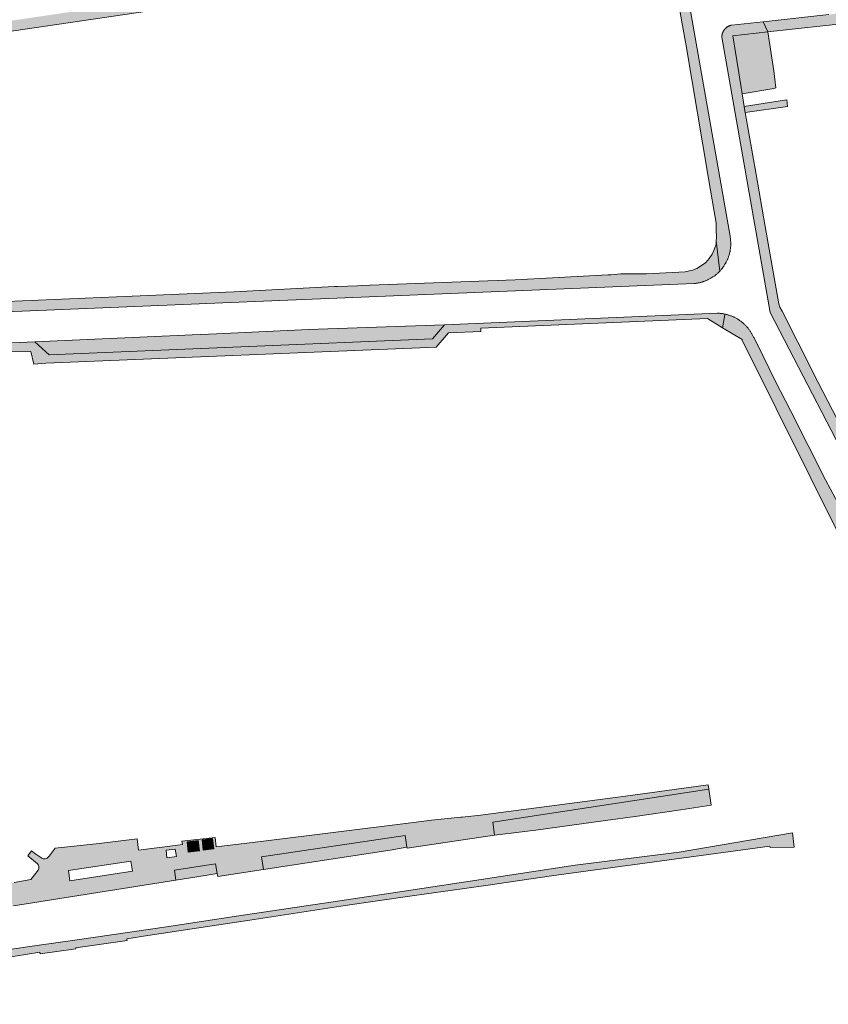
# Model space of a CAD drawing. Extents: x 97094 to 109644, y 463509 to 471969.
# Tile 207 of 256: x 103452 to 103586, y 468556 to 468719. Entities that reach past the tile are written whole.
import ezdxf

# ---------------------------------------------------------------- set-up
doc = ezdxf.new("R2010")
doc.units = 0
doc.layers.add('109 Onkruidbestrijding elementen', color=6, linetype='Continuous', lineweight=20, true_color=0xff00ff)

msp = doc.modelspace()

# ---------------------------------------------------------------- hatches: boundary and pattern name
at = {"layer": '109 Onkruidbestrijding elementen', "true_color": 0xff00ff}
for points in [[(103557.92, 468735.23), (103557.84, 468735.3), (103557.75, 468735.36), (103557.67, 468735.43), (103557.58, 468735.49), (103557.49, 468735.55), (103557.4, 468735.61), (103557.31, 468735.67), (103557.22, 468735.72), (103557.13, 468735.78), (103557.04, 468735.83), (103556.94, 468735.88), (103556.85, 468735.93), (103556.75, 468735.98), (103556.66, 468736.03), (103556.56, 468736.07), (103556.46, 468736.11), (103556.36, 468736.16), (103556.26, 468736.2), (103556.16, 468736.23), (103556.06, 468736.27), (103555.96, 468736.31), (103555.86, 468736.34), (103555.76, 468736.37), (103555.65, 468736.4), (103555.55, 468736.43), (103555.45, 468736.46), (103555.34, 468736.48), (103555.24, 468736.5), (103555.13, 468736.52), (103555.03, 468736.54), (103554.92, 468736.56), (103554.81, 468736.58), (103554.71, 468736.59), (103554.6, 468736.6), (103554.5, 468736.61), (103554.39, 468736.62), (103554.28, 468736.63), (103554.17, 468736.63), (103554.07, 468736.63), (103553.96, 468736.63), (103553.85, 468736.63), (103553.75, 468736.63), (103553.64, 468736.63), (103553.53, 468736.62), (103553.43, 468736.61), (103553.32, 468736.6), (103553.21, 468736.59), (103553.11, 468736.58), (103553, 468736.56), (103549.16, 468736.01), (103542.22, 468735), (103540.33, 468732.41), (103508.15, 468727.6), (103505.51, 468729.41), (103504.08, 468729.22), (103503.76, 468729.13), (103503.44, 468729.04), (103503.13, 468728.94), (103502.81, 468728.84), (103502.5, 468728.74), (103502.19, 468728.62), (103501.88, 468728.51), (103501.57, 468728.38), (103501.27, 468728.26), (103500.96, 468728.12), (103500.66, 468727.98), (103500.37, 468727.84), (103500.07, 468727.69), (103499.78, 468727.54), (103499.49, 468727.38), (103499.2, 468727.21), (103498.92, 468727.05), (103498.63, 468726.87), (103497.92, 468726.45), (103497.84, 468726.4), (103497.76, 468726.36), (103497.68, 468726.32), (103497.6, 468726.28), (103497.51, 468726.24), (103497.43, 468726.2), (103497.34, 468726.17), (103497.26, 468726.13), (103497.17, 468726.1), (103497.09, 468726.07), (103497, 468726.04), (103496.91, 468726.01), (103496.82, 468725.99), (103496.73, 468725.96), (103496.64, 468725.94), (103496.55, 468725.92), (103405.49, 468712.43), (103401.95, 468711.88), (103401.81, 468711.84), (103401.68, 468711.8), (103401.54, 468711.76), (103401.4, 468711.71), (103401.27, 468711.66), (103401.13, 468711.61), (103401, 468711.56), (103400.87, 468711.51), (103400.74, 468711.45), (103400.61, 468711.39), (103400.48, 468711.33), (103400.35, 468711.27), (103400.22, 468711.2), (103400.09, 468711.14), (103399.97, 468711.07), (103399.85, 468711), (103399.72, 468710.92), (103399.6, 468710.85), (103399.48, 468710.77), (103399.36, 468710.69), (103399.24, 468710.61), (103399.13, 468710.53), (103399.01, 468710.44), (103398.9, 468710.35), (103398.79, 468710.26), (103398.68, 468710.17), (103398.57, 468710.08), (103398.46, 468709.99), (103398.36, 468709.89), (103398.25, 468709.79), (103398.15, 468709.69), (103398.05, 468709.59), (103397.95, 468709.49), (103397.85, 468709.38), (103397.76, 468709.28), (103397.66, 468709.17), (103397.57, 468709.06), (103397.48, 468708.95), (103397.39, 468708.84), (103397.3, 468708.72), (103397.22, 468708.61), (103397.14, 468708.49), (103397.06, 468708.37), (103396.98, 468708.25), (103396.9, 468708.13), (103396.83, 468708.01), (103396.75, 468707.89), (103396.68, 468707.76), (103396.61, 468707.64), (103396.55, 468707.51), (103396.48, 468707.38), (103396.42, 468707.25), (103396.36, 468707.12), (103396.3, 468706.99), (103396.25, 468706.86), (103396.19, 468706.73), (103396.14, 468706.59), (103396.09, 468706.46), (103396.05, 468706.33), (103396, 468706.19), (103395.96, 468706.05), (103395.92, 468705.92), (103395.88, 468705.78), (103395.85, 468705.64), (103395.81, 468705.5), (103395.78, 468705.36), (103395.76, 468705.22), (103395.73, 468705.08), (103395.73, 468704.29), (103397.59, 468702.46), (103397.67, 468692.23), (103395.94, 468690.51), (103396.01, 468683.81), (103397.84, 468681.99), (103397.89, 468677.53), (103396.09, 468675.8), (103399.31, 468675.8), (103399.19, 468686.8), (103399.2, 468688.09), (103399.22, 468699.46), (103399.11, 468706.52), (103399.11, 468706.58), (103399.11, 468706.65), (103399.11, 468706.71), (103399.12, 468706.77), (103399.12, 468706.84), (103399.13, 468706.9), (103399.14, 468706.96), (103399.15, 468707.03), (103399.16, 468707.09), (103399.17, 468707.15), (103399.18, 468707.21), (103399.19, 468707.27), (103399.2, 468707.34), (103399.22, 468707.4), (103399.23, 468707.46), (103399.25, 468707.52), (103399.27, 468707.58), (103399.29, 468707.64), (103399.31, 468707.7), (103399.33, 468707.76), (103399.35, 468707.82), (103399.37, 468707.88), (103399.4, 468707.94), (103399.42, 468708), (103399.45, 468708.06), (103399.47, 468708.11), (103399.5, 468708.17), (103399.53, 468708.23), (103399.56, 468708.28), (103399.59, 468708.34), (103399.62, 468708.39), (103399.65, 468708.45), (103399.69, 468708.5), (103399.72, 468708.56), (103399.76, 468708.61), (103399.79, 468708.66), (103399.83, 468708.71), (103399.87, 468708.76), (103399.9, 468708.81), (103399.94, 468708.86), (103399.98, 468708.91), (103400.02, 468708.96), (103400.07, 468709.01), (103400.11, 468709.06), (103400.15, 468709.1), (103400.2, 468709.15), (103400.24, 468709.19), (103400.29, 468709.24), (103400.33, 468709.28), (103400.38, 468709.32), (103400.43, 468709.36), (103400.48, 468709.4), (103400.52, 468709.44), (103400.57, 468709.48), (103400.62, 468709.52), (103400.68, 468709.56), (103400.73, 468709.6), (103400.78, 468709.63), (103400.83, 468709.67), (103400.89, 468709.7), (103400.94, 468709.74), (103400.99, 468709.77), (103401.05, 468709.8), (103401.1, 468709.83), (103401.16, 468709.86), (103401.22, 468709.89), (103401.27, 468709.92), (103401.33, 468709.94), (103401.39, 468709.97), (103401.45, 468709.99), (103401.51, 468710.02), (103401.57, 468710.04), (103401.62, 468710.06), (103401.68, 468710.08), (103401.74, 468710.1), (103401.81, 468710.12), (103401.87, 468710.14), (103401.93, 468710.16), (103401.99, 468710.17), (103402.05, 468710.19), (103402.11, 468710.2), (103402.17, 468710.21), (103402.24, 468710.22), (103402.3, 468710.23), (103402.36, 468710.24), (103402.42, 468710.25), (103402.49, 468710.26), (103404.76, 468710.59), (103439.4, 468715.73), (103442.22, 468716.15), (103496.96, 468724.25), (103554.09, 468732.72), (103554.17, 468732.72), (103554.25, 468732.73), (103554.34, 468732.73), (103554.42, 468732.73), (103554.5, 468732.73), (103554.58, 468732.73), (103554.66, 468732.73), (103554.74, 468732.73), (103554.82, 468732.73), (103554.9, 468732.72), (103554.99, 468732.71), (103555.07, 468732.7), (103555.15, 468732.69), (103555.23, 468732.68), (103555.31, 468732.67), (103555.39, 468732.66), (103555.47, 468732.64), (103555.55, 468732.62), (103555.63, 468732.61), (103555.71, 468732.59), (103555.79, 468732.57), (103555.86, 468732.55), (103555.94, 468732.52), (103556.02, 468732.5), (103556.1, 468732.47), (103556.17, 468732.44), (103556.25, 468732.42), (103556.33, 468732.39), (103556.4, 468732.36), (103556.48, 468732.32), (103556.55, 468732.29), (103556.62, 468732.26), (103556.7, 468732.22), (103556.77, 468732.18), (103556.84, 468732.15), (103556.91, 468732.11), (103556.98, 468732.06), (103557.05, 468732.02), (103557.12, 468731.98), (103557.19, 468731.94), (103557.26, 468731.89), (103557.33, 468731.84), (103557.39, 468731.8), (103557.46, 468731.75), (103557.52, 468731.7), (103557.58, 468731.65), (103557.65, 468731.6), (103557.71, 468731.54), (103557.77, 468731.49), (103557.83, 468731.43), (103557.89, 468731.38), (103557.95, 468731.32), (103558.01, 468731.26), (103558.06, 468731.21), (103558.12, 468731.15), (103558.17, 468731.09), (103559.38, 468729.52), (103559.46, 468729.41), (103559.53, 468729.29), (103559.59, 468729.17), (103557.97, 468735.05), (103557.92, 468735.23)], [(103561.98, 468727.91), (103561.96, 468728.04), (103561.93, 468728.17), (103561.9, 468728.29), (103561.87, 468728.42), (103561.84, 468728.55), (103561.8, 468728.67), (103561.76, 468728.8), (103561.72, 468728.93), (103561.68, 468729.05), (103561.64, 468729.17), (103561.59, 468729.3), (103561.54, 468729.42), (103561.49, 468729.54), (103561.44, 468729.66), (103561.38, 468729.78), (103561.32, 468729.9), (103561.27, 468730.01), (103561.2, 468730.13), (103560.01, 468732.37), (103559.56, 468733.22), (103559.51, 468733.32), (103559.46, 468733.42), (103559.41, 468733.51), (103559.35, 468733.6), (103559.29, 468733.7), (103559.23, 468733.79), (103559.17, 468733.88), (103559.11, 468733.97), (103559.05, 468734.05), (103558.98, 468734.14), (103558.92, 468734.23), (103558.85, 468734.31), (103558.78, 468734.4), (103558.71, 468734.48), (103558.63, 468734.56), (103558.56, 468734.64), (103558.49, 468734.72), (103558.41, 468734.8), (103558.33, 468734.87), (103558.25, 468734.95), (103558.17, 468735.02), (103558.09, 468735.09), (103558.01, 468735.16), (103557.92, 468735.23), (103557.97, 468735.05), (103559.59, 468729.17), (103559.65, 468729.08), (103559.7, 468728.99), (103559.74, 468728.89), (103559.79, 468728.79), (103559.84, 468728.7), (103559.88, 468728.6), (103559.92, 468728.5), (103559.96, 468728.4), (103560, 468728.3), (103560.04, 468728.2), (103560.07, 468728.09), (103560.1, 468727.99), (103560.14, 468727.89), (103560.17, 468727.79), (103560.19, 468727.68), (103560.22, 468727.58), (103560.24, 468727.47), (103560.26, 468727.37), (103560.28, 468727.26), (103562.47, 468714.99), (103566.18, 468693.03), (103567.43, 468685.67), (103567.48, 468684.63), (103567.5, 468683.22), (103567.47, 468682.71), (103568.04, 468677.71), (103568.12, 468677.79), (103568.19, 468677.87), (103568.27, 468677.95), (103568.34, 468678.04), (103568.41, 468678.12), (103568.48, 468678.21), (103568.54, 468678.3), (103568.61, 468678.39), (103568.67, 468678.48), (103568.74, 468678.57), (103568.8, 468678.66), (103568.86, 468678.75), (103568.91, 468678.85), (103568.97, 468678.94), (103569.03, 468679.04), (103569.08, 468679.13), (103569.13, 468679.23), (103569.18, 468679.33), (103569.23, 468679.43), (103569.28, 468679.53), (103569.32, 468679.63), (103569.36, 468679.73), (103569.41, 468679.84), (103569.45, 468679.94), (103569.48, 468680.04), (103569.52, 468680.15), (103569.55, 468680.25), (103569.59, 468680.36), (103569.62, 468680.46), (103569.65, 468680.57), (103569.68, 468680.68), (103569.7, 468680.78), (103569.72, 468680.89), (103569.75, 468681), (103569.77, 468681.11), (103569.79, 468681.22), (103569.8, 468681.33), (103569.82, 468681.44), (103569.83, 468681.55), (103569.84, 468681.66), (103569.85, 468681.77), (103569.86, 468681.88), (103569.86, 468681.99), (103569.87, 468682.1), (103569.87, 468682.21), (103569.87, 468682.32), (103569.87, 468682.43), (103569.87, 468682.54), (103569.86, 468682.65), (103569.85, 468682.76), (103569.84, 468682.87), (103569.83, 468682.98), (103569.82, 468683.09), (103569.81, 468683.2), (103569.79, 468683.31), (103569.77, 468683.42), (103569.75, 468683.53), (103563.51, 468719.18), (103561.98, 468727.91)], [(103631.9, 468719.74), (103632.39, 468711.3), (103632.43, 468710.44), (103632.46, 468709.93), (103632.48, 468709.54), (103632.98, 468701.29), (103634.54, 468678.27), (103635.46, 468663.69), (103635.54, 468662.5), (103636.57, 468647.77), (103635.9, 468647.66), (103638.42, 468645.92), (103637.33, 468662.57), (103633.23, 468720.64), (103624.24, 468726.86), (103621.99, 468725.95), (103619.12, 468724.68), (103616.85, 468723.58), (103616.36, 468723.43), (103615.71, 468723.33), (103612.39, 468723), (103608.4, 468722.59), (103598.65, 468721.52), (103586.09, 468720.18), (103575.21, 468718.98), (103575.22, 468718.97), (103575.99, 468717.3), (103590.15, 468718.86), (103607.4, 468720.77), (103616.29, 468721.8), (103616.33, 468721.81), (103619.6, 468723.18), (103623.75, 468725.09), (103623.8, 468725.12), (103631.9, 468719.74)], [(103572.24, 468703.99), (103572.2, 468704.22), (103572.08, 468704.98), (103571.75, 468707.03), (103571.2, 468710.55), (103570.23, 468716.66), (103575.99, 468717.3), (103575.22, 468718.97), (103575.21, 468718.98), (103570, 468718.41), (103569.96, 468718.4), (103569.93, 468718.4), (103569.9, 468718.39), (103569.87, 468718.38), (103569.84, 468718.37), (103569.8, 468718.36), (103569.77, 468718.35), (103569.74, 468718.34), (103569.71, 468718.33), (103569.68, 468718.32), (103569.65, 468718.31), (103569.62, 468718.29), (103569.59, 468718.28), (103569.56, 468718.27), (103569.53, 468718.25), (103569.5, 468718.24), (103569.47, 468718.22), (103569.44, 468718.21), (103569.41, 468718.19), (103569.38, 468718.18), (103569.35, 468718.16), (103569.33, 468718.14), (103569.3, 468718.12), (103569.27, 468718.11), (103569.24, 468718.09), (103569.22, 468718.07), (103569.19, 468718.05), (103569.16, 468718.03), (103569.14, 468718.01), (103569.11, 468717.99), (103569.09, 468717.97), (103569.06, 468717.94), (103569.04, 468717.92), (103569.01, 468717.9), (103568.99, 468717.88), (103568.97, 468717.85), (103568.94, 468717.83), (103568.92, 468717.81), (103568.9, 468717.78), (103568.88, 468717.76), (103568.86, 468717.73), (103568.84, 468717.71), (103568.82, 468717.68), (103568.8, 468717.65), (103568.78, 468717.63), (103568.76, 468717.6), (103568.74, 468717.57), (103568.72, 468717.55), (103568.7, 468717.52), (103568.68, 468717.49), (103568.67, 468717.46), (103568.65, 468717.43), (103568.64, 468717.4), (103568.62, 468717.38), (103568.61, 468717.35), (103568.59, 468717.32), (103568.58, 468717.29), (103568.56, 468717.26), (103568.55, 468717.23), (103568.54, 468717.2), (103568.53, 468717.16), (103568.51, 468717.13), (103568.5, 468717.1), (103568.49, 468717.07), (103568.48, 468717.04), (103568.47, 468717.01), (103568.47, 468716.98), (103568.46, 468716.94), (103568.45, 468716.91), (103568.44, 468716.88), (103568.44, 468716.85), (103568.43, 468716.82), (103568.42, 468716.78), (103568.42, 468716.75), (103568.41, 468716.72), (103568.41, 468716.69), (103568.41, 468716.65), (103568.4, 468716.62), (103568.4, 468716.59), (103568.4, 468716.55), (103568.4, 468716.52), (103568.4, 468716.49), (103568.4, 468716.45), (103568.4, 468716.42), (103576.37, 468670.91), (103591.97, 468640.77), (103592.01, 468640.72), (103592.05, 468640.66), (103592.09, 468640.61), (103592.13, 468640.56), (103592.17, 468640.5), (103592.22, 468640.45), (103592.26, 468640.4), (103592.31, 468640.35), (103592.35, 468640.3), (103592.4, 468640.25), (103592.45, 468640.21), (103592.49, 468640.16), (103592.54, 468640.11), (103592.59, 468640.07), (103592.64, 468640.02), (103592.7, 468639.98), (103592.75, 468639.94), (103592.8, 468639.9), (103592.85, 468639.86), (103592.91, 468639.82), (103592.96, 468639.78), (103593.02, 468639.74), (103593.08, 468639.7), (103593.13, 468639.67), (103593.19, 468639.63), (103593.25, 468639.6), (103593.31, 468639.56), (103593.37, 468639.53), (103593.43, 468639.5), (103593.49, 468639.47), (103593.55, 468639.44), (103593.61, 468639.41), (103593.67, 468639.38), (103593.73, 468639.36), (103593.79, 468639.33), (103593.86, 468639.31), (103593.92, 468639.29), (103593.98, 468639.26), (103594.05, 468639.24), (103594.11, 468639.22), (103594.18, 468639.21), (103594.24, 468639.19), (103594.31, 468639.17), (103594.37, 468639.16), (103594.44, 468639.14), (103594.51, 468639.13), (103594.57, 468639.12), (103594.64, 468639.11), (103594.71, 468639.1), (103594.68, 468639.15), (103593.43, 468641.68), (103587.52, 468653.12), (103583.5, 468660.92), (103583.49, 468660.94), (103578.4, 468671.1), (103577.98, 468671.79), (103577.82, 468672.32), (103577.36, 468674.79), (103575.55, 468685.12), (103574.07, 468693.7), (103572.24, 468703.99)], [(103571.75, 468707.03), (103576.98, 468707.96), (103577.35, 468708.03), (103576.99, 468710.84), (103575.99, 468717.3), (103570.23, 468716.66), (103571.2, 468710.55), (103571.75, 468707.03)], [(103572.08, 468704.98), (103572.2, 468704.22), (103572.24, 468703.99), (103579.25, 468704.98), (103579.14, 468706.07), (103577.3, 468705.79), (103572.08, 468704.98)], [(103397.74, 468671.16), (103397.81, 468671.07), (103397.89, 468670.99), (103397.98, 468670.91), (103398.06, 468670.83), (103398.14, 468670.75), (103398.23, 468670.67), (103398.31, 468670.6), (103398.4, 468670.52), (103398.49, 468670.45), (103398.58, 468670.38), (103398.67, 468670.31), (103398.76, 468670.24), (103398.85, 468670.18), (103398.95, 468670.11), (103399.05, 468670.05), (103399.14, 468669.99), (103399.24, 468669.93), (103399.34, 468669.87), (103399.44, 468669.81), (103399.54, 468669.76), (103399.64, 468669.7), (103399.74, 468669.65), (103399.85, 468669.6), (103399.95, 468669.56), (103400.06, 468669.51), (103400.16, 468669.46), (103400.27, 468669.42), (103400.38, 468669.38), (103400.48, 468669.34), (103400.59, 468669.31), (103400.7, 468669.27), (103400.81, 468669.24), (103400.92, 468669.21), (103401.03, 468669.18), (103401.14, 468669.15), (103401.26, 468669.12), (103401.37, 468669.1), (103401.48, 468669.08), (103401.59, 468669.06), (103401.71, 468669.04), (103401.82, 468669.03), (103401.93, 468669.01), (103402.05, 468669), (103480.59, 468672.24), (103484.52, 468672.4), (103563.8, 468675.68), (103563.91, 468675.69), (103564.02, 468675.7), (103564.14, 468675.71), (103564.25, 468675.73), (103564.36, 468675.75), (103564.47, 468675.77), (103564.58, 468675.79), (103564.69, 468675.81), (103564.79, 468675.84), (103564.9, 468675.86), (103565.01, 468675.89), (103565.12, 468675.92), (103565.23, 468675.95), (103565.33, 468675.99), (103565.44, 468676.02), (103565.54, 468676.06), (103565.65, 468676.1), (103565.75, 468676.14), (103565.85, 468676.19), (103565.96, 468676.23), (103566.06, 468676.28), (103566.16, 468676.33), (103566.26, 468676.38), (103566.36, 468676.43), (103566.46, 468676.48), (103566.55, 468676.54), (103566.65, 468676.59), (103566.75, 468676.65), (103566.84, 468676.71), (103566.93, 468676.77), (103567.03, 468676.84), (103567.12, 468676.9), (103567.21, 468676.97), (103567.3, 468677.03), (103567.39, 468677.1), (103567.47, 468677.17), (103567.56, 468677.25), (103567.64, 468677.32), (103567.72, 468677.39), (103567.81, 468677.47), (103567.89, 468677.55), (103567.97, 468677.63), (103568.04, 468677.71), (103567.47, 468682.71), (103567.43, 468682.2), (103567.19, 468681.4), (103566.8, 468680.51), (103566.31, 468679.82), (103565.75, 468679.16), (103564.86, 468678.52), (103564.27, 468678.17), (103563.54, 468677.89), (103562.35, 468677.63), (103555.94, 468677.3), (103551.9, 468677.26), (103551.68, 468677.26), (103550.1, 468677.13), (103549.75, 468677.1), (103549.59, 468677.09), (103534.18, 468676.3), (103508.74, 468675.34), (103508.11, 468675.32), (103504.79, 468675.21), (103504.32, 468675.2), (103487.74, 468674.31), (103470.83, 468673.59), (103447.44, 468672.61), (103444.35, 468672.52), (103443.58, 468672.5), (103440.65, 468672.43), (103440.04, 468672.41), (103415.15, 468671.32), (103408.08, 468671.06), (103403.9, 468670.94), (103403.83, 468670.94), (103403.76, 468670.93), (103403.69, 468670.93), (103403.62, 468670.93), (103403.55, 468670.93), (103403.48, 468670.93), (103403.4, 468670.93), (103403.33, 468670.94), (103403.26, 468670.94), (103403.19, 468670.95), (103403.12, 468670.96), (103403.05, 468670.96), (103402.98, 468670.97), (103402.91, 468670.99), (103402.84, 468671), (103402.77, 468671.01), (103402.7, 468671.02), (103402.63, 468671.04), (103402.56, 468671.06), (103402.49, 468671.07), (103402.42, 468671.09), (103402.35, 468671.11), (103402.29, 468671.13), (103402.22, 468671.16), (103402.15, 468671.18), (103402.09, 468671.21), (103402.02, 468671.23), (103401.95, 468671.26), (103401.89, 468671.29), (103401.82, 468671.31), (103401.76, 468671.34), (103401.69, 468671.38), (103401.63, 468671.41), (103401.57, 468671.44), (103401.51, 468671.48), (103401.44, 468671.51), (103401.38, 468671.55), (103401.32, 468671.58), (103401.26, 468671.62), (103401.2, 468671.66), (103401.14, 468671.7), (103401.09, 468671.74), (103401.03, 468671.79), (103400.97, 468671.83), (103400.92, 468671.87), (103400.86, 468671.92), (103400.81, 468671.96), (103400.75, 468672.01), (103400.7, 468672.06), (103400.65, 468672.11), (103400.6, 468672.16), (103400.55, 468672.21), (103400.5, 468672.26), (103400.45, 468672.31), (103400.4, 468672.36), (103400.35, 468672.42), (103400.31, 468672.47), (103400.26, 468672.52), (103400.22, 468672.58), (103400.17, 468672.64), (103400.13, 468672.69), (103400.09, 468672.75), (103400.05, 468672.81), (103400.01, 468672.87), (103399.97, 468672.93), (103399.93, 468672.99), (103399.9, 468673.05), (103399.86, 468673.11), (103399.83, 468673.17), (103399.8, 468673.24), (103399.76, 468673.3), (103399.73, 468673.37), (103399.7, 468673.43), (103399.67, 468673.49), (103399.64, 468673.56), (103399.62, 468673.63), (103399.59, 468673.69), (103399.57, 468673.76), (103399.54, 468673.83), (103399.52, 468673.89), (103399.5, 468673.96), (103399.48, 468674.03), (103399.46, 468674.1), (103399.44, 468674.17), (103399.42, 468674.24), (103399.41, 468674.31), (103399.39, 468674.37), (103399.38, 468674.44), (103399.37, 468674.51), (103399.36, 468674.59), (103399.35, 468674.66), (103399.34, 468674.73), (103399.33, 468674.8), (103399.33, 468674.87), (103399.32, 468674.94), (103399.32, 468675.01), (103399.31, 468675.8), (103396.09, 468675.8), (103396.02, 468675.73), (103396.01, 468675.1), (103396.02, 468674.98), (103396.03, 468674.87), (103396.05, 468674.75), (103396.07, 468674.64), (103396.09, 468674.53), (103396.11, 468674.41), (103396.13, 468674.3), (103396.15, 468674.19), (103396.18, 468674.07), (103396.21, 468673.96), (103396.24, 468673.85), (103396.27, 468673.74), (103396.31, 468673.63), (103396.34, 468673.52), (103396.38, 468673.41), (103396.42, 468673.3), (103396.46, 468673.2), (103396.5, 468673.09), (103396.55, 468672.99), (103396.6, 468672.88), (103396.65, 468672.78), (103396.7, 468672.67), (103396.75, 468672.57), (103396.8, 468672.47), (103396.86, 468672.37), (103396.92, 468672.27), (103396.98, 468672.17), (103397.04, 468672.07), (103397.1, 468671.97), (103397.16, 468671.88), (103397.23, 468671.79), (103397.3, 468671.69), (103397.37, 468671.6), (103397.44, 468671.51), (103397.51, 468671.42), (103397.58, 468671.33), (103397.66, 468671.24), (103397.74, 468671.16)], [(103521.15, 468665.16), (103523.18, 468667.54), (103528.54, 468667.74), (103528.51, 468668.28), (103566.03, 468669.89), (103568.51, 468668.37), (103568.69, 468669.31), (103568.88, 468670.51), (103568.86, 468670.63), (103568.74, 468670.66), (103568.62, 468670.68), (103568.5, 468670.7), (103568.38, 468670.71), (103568.26, 468670.73), (103568.14, 468670.74), (103568.02, 468670.75), (103567.9, 468670.76), (103567.78, 468670.76), (103567.66, 468670.77), (103522.54, 468668.83), (103520.51, 468666.53), (103457.09, 468663.89), (103454.77, 468666.02), (103436.65, 468665.28), (103438.2, 468663.87), (103450.62, 468664.35), (103454.11, 468664.45), (103454.57, 468662.33), (103456.56, 468662.49), (103521.15, 468665.16)], [(103588.62, 468632.38), (103590.7, 468633.28), (103590.55, 468633.73), (103590.14, 468634.65), (103589.5, 468635.92), (103588.9, 468636.93), (103588.02, 468638.57), (103585.57, 468643.21), (103579.81, 468654.54), (103577.23, 468659.59), (103574.25, 468665.71), (103573.67, 468666.72), (103573.63, 468666.82), (103573.58, 468666.93), (103573.53, 468667.03), (103573.48, 468667.13), (103573.43, 468667.23), (103573.37, 468667.33), (103573.32, 468667.43), (103573.26, 468667.52), (103573.2, 468667.62), (103573.14, 468667.72), (103573.08, 468667.81), (103573.01, 468667.9), (103572.95, 468668), (103572.88, 468668.09), (103572.81, 468668.18), (103572.74, 468668.27), (103572.67, 468668.35), (103572.6, 468668.44), (103572.52, 468668.52), (103572.45, 468668.61), (103572.37, 468668.69), (103572.29, 468668.77), (103572.21, 468668.85), (103572.13, 468668.93), (103572.05, 468669.01), (103571.96, 468669.08), (103571.88, 468669.16), (103571.79, 468669.23), (103571.7, 468669.3), (103571.61, 468669.37), (103571.52, 468669.44), (103571.43, 468669.51), (103571.34, 468669.57), (103571.25, 468669.64), (103571.15, 468669.7), (103571.06, 468669.76), (103570.96, 468669.82), (103570.86, 468669.88), (103570.76, 468669.93), (103570.66, 468669.98), (103570.56, 468670.04), (103570.46, 468670.09), (103570.36, 468670.14), (103570.26, 468670.18), (103570.16, 468670.23), (103570.05, 468670.27), (103569.95, 468670.31), (103569.84, 468670.35), (103569.73, 468670.39), (103569.63, 468670.43), (103569.52, 468670.46), (103569.41, 468670.5), (103569.3, 468670.53), (103569.19, 468670.56), (103569.08, 468670.58), (103568.97, 468670.61), (103568.86, 468670.63), (103568.88, 468670.51), (103568.69, 468669.31), (103568.51, 468668.37), (103571.74, 468666.39), (103571.77, 468666.28), (103588.62, 468632.38)], [(103484.79, 468667.37), (103480.8, 468667.19), (103454.77, 468666.02), (103457.09, 468663.89), (103520.51, 468666.53), (103522.54, 468668.83), (103500, 468668.05), (103484.79, 468667.37)], [(103554.04, 468587.54), (103561.61, 468588.6), (103566.65, 468589.37), (103566.22, 468592.01), (103530.5, 468586.59), (103530.8, 468584.44), (103537.62, 468585.23), (103549.15, 468586.86), (103554.04, 468587.54)], [(103395.32, 468555.53), (103392.48, 468554.9), (103392.78, 468552.47), (103401.9, 468554.04), (103422.33, 468557.54), (103422.35, 468557.45), (103429.34, 468558.78), (103429.26, 468559.29), (103441.04, 468561.21), (103443.43, 468562.2), (103443.29, 468563.07), (103449.44, 468564.09), (103455.59, 468565.1), (103455.64, 468564.81), (103461.55, 468565.63), (103461.53, 468565.77), (103470.01, 468566.98), (103469.97, 468567.28), (103473.44, 468567.81), (103490.33, 468570.38), (103506.07, 468572.77), (103516.8, 468574.32), (103529.33, 468576.13), (103540.23, 468577.7), (103576.36, 468582.59), (103576.37, 468582.4), (103580.37, 468582.42), (103580.21, 468583.9), (103580.1, 468584.81), (103561.35, 468581.6), (103544.12, 468579.44), (103528.59, 468577.09), (103516.95, 468575.32), (103505.22, 468573.59), (103488.12, 468571.05), (103476.53, 468569.29), (103461.77, 468567.11), (103455.05, 468566.18), (103432.54, 468562.9), (103424.48, 468561.75), (103421.98, 468561.41), (103399.33, 468556.41), (103395.32, 468555.53)], [(103492.55, 468578.75), (103501.24, 468580.1), (103513.54, 468581.95), (103516.31, 468582.46), (103515.99, 468584.39), (103492.24, 468580.84), (103492.55, 468578.75)], [(103481.96, 468581.85), (103481.77, 468583.55), (103479.95, 468583.34), (103480.09, 468581.59), (103481.96, 468581.85)], [(103484.16, 468583.85), (103482.42, 468583.65), (103482.59, 468581.95), (103484.35, 468582.16), (103484.16, 468583.85)], [(103478.09, 468576.97), (103482.9, 468577.73), (103484.92, 468578.1), (103484.65, 468579.7), (103477.83, 468578.64), (103478.09, 468576.97)]]:
    msp.add_hatch(color=6, dxfattribs=at).paths.add_polyline_path(points)
h = msp.add_hatch(color=6, dxfattribs=at)
h.paths.add_polyline_path([(103516.53, 468586.42), (103492.55, 468583.42), (103484.74, 468582.49), (103484.57, 468584.05), (103479.08, 468583.41), (103479.16, 468582.88), (103477.95, 468582.71), (103471.89, 468581.97), (103471.67, 468583.8), (103465.38, 468583.03), (103465.38, 468583.04), (103458.12, 468582.28), (103457.09, 468580.93), (103456.79, 468580.65), (103456.47, 468580.53), (103456.12, 468580.53), (103455.9, 468580.61), (103454.9, 468581.31), (103454.17, 468581.84), (103453.57, 468581.03), (103455.21, 468579.68), (103455.36, 468579.46), (103455.39, 468579.22), (103455.4, 468578.9), (103455.29, 468578.66), (103454.08, 468577.11), (103451.31, 468576.6), (103451.11, 468576.56), (103437.21, 468575.05), (103436.71, 468579.21), (103434.26, 468578.98), (103434.82, 468574.34), (103429.49, 468573.69), (103424.9, 468573.14), (103425.05, 468571.4), (103417.73, 468570.29), (103416.01, 468569.99), (103415.96, 468568.47), (103415.95, 468568.16), (103415.92, 468567.37), (103420.99, 468568.22), (103425.23, 468568.95), (103430.39, 468569.7), (103430.2, 468571.22), (103446.05, 468573.49), (103450.79, 468574.17), (103451.06, 468572.7), (103451.23, 468572.72), (103478.09, 468576.97), (103477.83, 468578.64), (103484.65, 468579.7), (103484.92, 468578.1), (103485.01, 468577.59), (103492.55, 468578.75), (103492.24, 468580.84), (103515.99, 468584.39), (103516.31, 468582.46), (103516.34, 468582.28), (103530.8, 468584.44), (103530.5, 468586.59), (103566.22, 468592.01), (103566.15, 468592.77), (103552.44, 468590.88), (103528.47, 468587.76), (103525.46, 468587.41), (103525.21, 468587.38), (103519.8, 468586.83), (103519.55, 468586.8), (103516.53, 468586.42)])
h.paths.add_polyline_path([(103476.46, 468581.96), (103477.97, 468582.13), (103478.16, 468580.88), (103476.56, 468580.7), (103476.46, 468581.96)])
h.paths.add_polyline_path([(103481.96, 468581.85), (103480.09, 468581.59), (103479.95, 468583.34), (103481.77, 468583.55), (103481.96, 468581.85)])
h.paths.add_polyline_path([(103484.16, 468583.85), (103484.35, 468582.16), (103482.59, 468581.95), (103482.42, 468583.65), (103484.16, 468583.85)])
h.paths.add_polyline_path([(103460.56, 468576.87), (103460.3, 468578.56), (103470.64, 468580.14), (103470.9, 468578.45), (103460.56, 468576.87)])

# ---------------------------------------------------------------- linework, layer by layer
at = {"layer": '109 Onkruidbestrijding elementen', "color": 3, "true_color": 0x00ff00}
for points in [[(103560.28, 468727.26), (103562.47, 468714.99), (103566.18, 468693.03), (103567.43, 468685.67), (103567.48, 468684.63), (103567.5, 468683.22), (103567.47, 468682.71), (103568.04, 468677.71), (103568.12, 468677.79), (103568.19, 468677.87), (103568.27, 468677.95), (103568.34, 468678.04), (103568.41, 468678.12), (103568.48, 468678.21), (103568.54, 468678.3), (103568.61, 468678.39), (103568.67, 468678.48), (103568.74, 468678.57), (103568.8, 468678.66), (103568.86, 468678.75), (103568.91, 468678.85), (103568.97, 468678.94), (103569.03, 468679.04), (103569.08, 468679.13), (103569.13, 468679.23), (103569.18, 468679.33), (103569.23, 468679.43), (103569.28, 468679.53), (103569.32, 468679.63), (103569.36, 468679.73), (103569.41, 468679.84), (103569.45, 468679.94), (103569.48, 468680.04), (103569.52, 468680.15), (103569.55, 468680.25), (103569.59, 468680.36), (103569.62, 468680.46), (103569.65, 468680.57), (103569.68, 468680.68), (103569.7, 468680.78), (103569.72, 468680.89), (103569.75, 468681), (103569.77, 468681.11), (103569.79, 468681.22), (103569.8, 468681.33), (103569.82, 468681.44), (103569.83, 468681.55), (103569.84, 468681.66), (103569.85, 468681.77), (103569.86, 468681.88), (103569.86, 468681.99), (103569.87, 468682.1), (103569.87, 468682.21), (103569.87, 468682.32), (103569.87, 468682.43), (103569.87, 468682.54), (103569.86, 468682.65), (103569.85, 468682.76), (103569.84, 468682.87), (103569.83, 468682.98), (103569.82, 468683.09), (103569.81, 468683.2), (103569.79, 468683.31), (103569.77, 468683.42), (103569.75, 468683.53), (103563.51, 468719.18), (103561.98, 468727.91)], [(103442.22, 468716.15), (103496.96, 468724.25)], [(103586.09, 468720.18), (103575.21, 468718.98), (103575.22, 468718.97), (103575.99, 468717.3), (103590.15, 468718.86)], [(103587.52, 468653.12), (103583.5, 468660.92), (103583.49, 468660.94), (103578.4, 468671.1), (103577.98, 468671.79), (103577.82, 468672.32), (103577.36, 468674.79), (103575.55, 468685.12), (103574.07, 468693.7), (103572.24, 468703.99), (103572.24, 468703.99), (103572.2, 468704.22), (103572.08, 468704.98), (103571.75, 468707.03), (103571.2, 468710.55), (103570.23, 468716.66), (103575.99, 468717.3), (103575.22, 468718.97), (103575.21, 468718.98), (103570, 468718.41), (103569.96, 468718.4), (103569.93, 468718.4), (103569.9, 468718.39), (103569.87, 468718.38), (103569.84, 468718.37), (103569.8, 468718.36), (103569.77, 468718.35), (103569.74, 468718.34), (103569.71, 468718.33), (103569.68, 468718.32), (103569.65, 468718.31), (103569.62, 468718.29), (103569.59, 468718.28), (103569.56, 468718.27), (103569.53, 468718.25), (103569.5, 468718.24), (103569.47, 468718.22), (103569.44, 468718.21), (103569.41, 468718.19), (103569.38, 468718.18), (103569.35, 468718.16), (103569.33, 468718.14), (103569.3, 468718.12), (103569.27, 468718.11), (103569.24, 468718.09), (103569.22, 468718.07), (103569.19, 468718.05), (103569.16, 468718.03), (103569.14, 468718.01), (103569.11, 468717.99), (103569.09, 468717.97), (103569.06, 468717.94), (103569.04, 468717.92), (103569.01, 468717.9), (103568.99, 468717.88), (103568.97, 468717.85), (103568.94, 468717.83), (103568.92, 468717.81), (103568.9, 468717.78), (103568.88, 468717.76), (103568.86, 468717.73), (103568.84, 468717.71), (103568.82, 468717.68), (103568.8, 468717.65), (103568.78, 468717.63), (103568.76, 468717.6), (103568.74, 468717.57), (103568.72, 468717.55), (103568.7, 468717.52), (103568.68, 468717.49), (103568.67, 468717.46), (103568.65, 468717.43), (103568.64, 468717.4), (103568.62, 468717.38), (103568.61, 468717.35), (103568.59, 468717.32), (103568.58, 468717.29), (103568.56, 468717.26), (103568.55, 468717.23), (103568.54, 468717.2), (103568.53, 468717.16), (103568.51, 468717.13), (103568.5, 468717.1), (103568.49, 468717.07), (103568.48, 468717.04), (103568.47, 468717.01), (103568.47, 468716.98), (103568.46, 468716.94), (103568.45, 468716.91), (103568.44, 468716.88), (103568.44, 468716.85), (103568.43, 468716.82), (103568.42, 468716.78), (103568.42, 468716.75), (103568.41, 468716.72), (103568.41, 468716.69), (103568.41, 468716.65), (103568.4, 468716.62), (103568.4, 468716.59), (103568.4, 468716.55), (103568.4, 468716.52), (103568.4, 468716.49), (103568.4, 468716.45), (103568.4, 468716.42), (103576.37, 468670.91), (103591.97, 468640.77)], [(103402.05, 468669), (103480.59, 468672.24), (103484.52, 468672.4), (103563.8, 468675.68), (103563.91, 468675.69), (103564.02, 468675.7), (103564.14, 468675.71), (103564.25, 468675.73), (103564.36, 468675.75), (103564.47, 468675.77), (103564.58, 468675.79), (103564.69, 468675.81), (103564.79, 468675.84), (103564.9, 468675.86), (103565.01, 468675.89), (103565.12, 468675.92), (103565.23, 468675.95), (103565.33, 468675.99), (103565.44, 468676.02), (103565.54, 468676.06), (103565.65, 468676.1), (103565.75, 468676.14), (103565.85, 468676.19), (103565.96, 468676.23), (103566.06, 468676.28), (103566.16, 468676.33), (103566.26, 468676.38), (103566.36, 468676.43), (103566.46, 468676.48), (103566.55, 468676.54), (103566.65, 468676.59), (103566.75, 468676.65), (103566.84, 468676.71), (103566.93, 468676.77), (103567.03, 468676.84), (103567.12, 468676.9), (103567.21, 468676.97), (103567.3, 468677.03), (103567.39, 468677.1), (103567.47, 468677.17), (103567.56, 468677.25), (103567.64, 468677.32), (103567.72, 468677.39), (103567.81, 468677.47), (103567.89, 468677.55), (103567.97, 468677.63), (103568.04, 468677.71), (103567.47, 468682.71), (103567.43, 468682.2), (103567.19, 468681.4), (103566.8, 468680.51), (103566.31, 468679.82), (103565.75, 468679.16), (103564.86, 468678.52), (103564.27, 468678.17), (103563.54, 468677.89), (103562.35, 468677.63), (103555.94, 468677.3), (103551.9, 468677.26), (103551.68, 468677.26), (103550.1, 468677.13), (103549.75, 468677.1), (103549.59, 468677.09), (103534.18, 468676.3), (103508.74, 468675.34), (103508.11, 468675.32), (103504.79, 468675.21), (103504.32, 468675.2), (103487.74, 468674.31), (103470.83, 468673.59), (103447.44, 468672.61)], [(103450.62, 468664.35), (103454.11, 468664.45), (103454.57, 468662.33), (103456.56, 468662.49), (103521.15, 468665.16), (103521.15, 468665.16), (103523.18, 468667.54), (103528.54, 468667.74), (103528.51, 468668.28), (103566.03, 468669.89), (103568.51, 468668.37), (103568.69, 468669.31), (103568.88, 468670.51), (103568.86, 468670.63), (103568.74, 468670.66), (103568.62, 468670.68), (103568.5, 468670.7), (103568.38, 468670.71), (103568.26, 468670.73), (103568.14, 468670.74), (103568.02, 468670.75), (103567.9, 468670.76), (103567.78, 468670.76), (103567.66, 468670.77), (103522.54, 468668.83), (103520.51, 468666.53), (103457.09, 468663.89), (103454.77, 468666.02), (103436.65, 468665.28)], [(103588.02, 468638.57), (103585.57, 468643.21), (103579.81, 468654.54), (103577.23, 468659.59), (103574.25, 468665.71), (103573.67, 468666.72), (103573.63, 468666.82), (103573.58, 468666.93), (103573.53, 468667.03), (103573.48, 468667.13), (103573.43, 468667.23), (103573.37, 468667.33), (103573.32, 468667.43), (103573.26, 468667.52), (103573.2, 468667.62), (103573.14, 468667.72), (103573.08, 468667.81), (103573.01, 468667.9), (103572.95, 468668), (103572.88, 468668.09), (103572.81, 468668.18), (103572.74, 468668.27), (103572.67, 468668.35), (103572.6, 468668.44), (103572.52, 468668.52), (103572.45, 468668.61), (103572.37, 468668.69), (103572.29, 468668.77), (103572.21, 468668.85), (103572.13, 468668.93), (103572.05, 468669.01), (103571.96, 468669.08), (103571.88, 468669.16), (103571.79, 468669.23), (103571.7, 468669.3), (103571.61, 468669.37), (103571.52, 468669.44), (103571.43, 468669.51), (103571.34, 468669.57), (103571.25, 468669.64), (103571.15, 468669.7), (103571.06, 468669.76), (103570.96, 468669.82), (103570.86, 468669.88), (103570.76, 468669.93), (103570.66, 468669.98), (103570.56, 468670.04), (103570.46, 468670.09), (103570.36, 468670.14), (103570.26, 468670.18), (103570.16, 468670.23), (103570.05, 468670.27), (103569.95, 468670.31), (103569.84, 468670.35), (103569.73, 468670.39), (103569.63, 468670.43), (103569.52, 468670.46), (103569.41, 468670.5), (103569.3, 468670.53), (103569.19, 468670.56), (103569.08, 468670.58), (103568.97, 468670.61), (103568.86, 468670.63), (103568.88, 468670.51), (103568.69, 468669.31), (103568.51, 468668.37), (103571.74, 468666.39), (103571.77, 468666.28), (103588.62, 468632.38)], [(103451.23, 468572.72), (103478.09, 468576.97), (103477.83, 468578.64), (103484.65, 468579.7), (103484.92, 468578.1), (103485.01, 468577.59), (103492.55, 468578.75), (103492.24, 468580.84), (103515.99, 468584.39), (103516.31, 468582.46), (103516.34, 468582.28), (103530.8, 468584.44), (103530.5, 468586.59), (103566.22, 468592.01), (103566.15, 468592.77), (103552.44, 468590.88), (103528.47, 468587.76), (103525.46, 468587.41), (103525.21, 468587.38), (103519.8, 468586.83), (103519.55, 468586.8), (103516.53, 468586.42), (103516.53, 468586.42), (103492.55, 468583.42), (103484.74, 468582.49), (103484.57, 468584.05), (103479.08, 468583.41), (103479.16, 468582.88), (103477.95, 468582.71), (103471.89, 468581.97), (103471.67, 468583.8), (103465.38, 468583.03), (103465.38, 468583.04), (103458.12, 468582.28), (103457.09, 468580.93), (103456.79, 468580.65), (103456.47, 468580.53), (103456.12, 468580.53), (103455.9, 468580.61), (103454.9, 468581.31), (103454.17, 468581.84), (103453.57, 468581.03), (103455.21, 468579.68), (103455.36, 468579.46), (103455.39, 468579.22), (103455.4, 468578.9), (103455.29, 468578.66), (103454.08, 468577.11), (103451.31, 468576.6)], [(103449.44, 468564.09), (103455.59, 468565.1), (103455.64, 468564.81), (103461.55, 468565.63), (103461.53, 468565.77), (103470.01, 468566.98), (103469.97, 468567.28), (103473.44, 468567.81), (103490.33, 468570.38), (103506.07, 468572.77), (103516.8, 468574.32), (103529.33, 468576.13), (103540.23, 468577.7), (103576.36, 468582.59), (103576.37, 468582.4), (103580.37, 468582.42), (103580.21, 468583.9), (103580.1, 468584.81), (103561.35, 468581.6), (103544.12, 468579.44), (103528.59, 468577.09), (103516.95, 468575.32), (103505.22, 468573.59), (103488.12, 468571.05), (103476.53, 468569.29), (103461.77, 468567.11), (103455.05, 468566.18), (103432.54, 468562.9)]]:
    msp.add_lwpolyline(points, dxfattribs=at)
for points in [[(103571.75, 468707.03), (103576.98, 468707.96), (103577.35, 468708.03), (103576.99, 468710.84), (103575.99, 468717.3), (103570.23, 468716.66), (103571.2, 468710.55), (103571.75, 468707.03)], [(103572.08, 468704.98), (103572.2, 468704.22), (103572.24, 468703.99), (103579.25, 468704.98), (103579.14, 468706.07), (103577.3, 468705.79), (103572.08, 468704.98)], [(103484.79, 468667.37), (103480.8, 468667.19), (103454.77, 468666.02), (103457.09, 468663.89), (103520.51, 468666.53), (103522.54, 468668.83), (103500, 468668.05), (103484.79, 468667.37)], [(103554.04, 468587.54), (103561.61, 468588.6), (103566.65, 468589.37), (103566.22, 468592.01), (103530.5, 468586.59), (103530.8, 468584.44), (103537.62, 468585.23), (103549.15, 468586.86), (103554.04, 468587.54)], [(103492.55, 468578.75), (103501.24, 468580.1), (103513.54, 468581.95), (103516.31, 468582.46), (103515.99, 468584.39), (103492.24, 468580.84), (103492.55, 468578.75)], [(103481.96, 468581.85), (103481.77, 468583.55), (103479.95, 468583.34), (103480.09, 468581.59), (103481.96, 468581.85)], [(103481.96, 468581.85), (103480.09, 468581.59), (103479.95, 468583.34), (103481.77, 468583.55), (103481.96, 468581.85)], [(103484.16, 468583.85), (103482.42, 468583.65), (103482.59, 468581.95), (103484.35, 468582.16), (103484.16, 468583.85)], [(103484.16, 468583.85), (103484.35, 468582.16), (103482.59, 468581.95), (103482.42, 468583.65), (103484.16, 468583.85)], [(103476.46, 468581.96), (103477.97, 468582.13), (103478.16, 468580.88), (103476.56, 468580.7), (103476.46, 468581.96)], [(103460.56, 468576.87), (103460.3, 468578.56), (103470.64, 468580.14), (103470.9, 468578.45), (103460.56, 468576.87)], [(103478.09, 468576.97), (103482.9, 468577.73), (103484.92, 468578.1), (103484.65, 468579.7), (103477.83, 468578.64), (103478.09, 468576.97)]]:
    msp.add_lwpolyline(points, close=True, dxfattribs=at)

doc.saveas('drawing.dxf')
